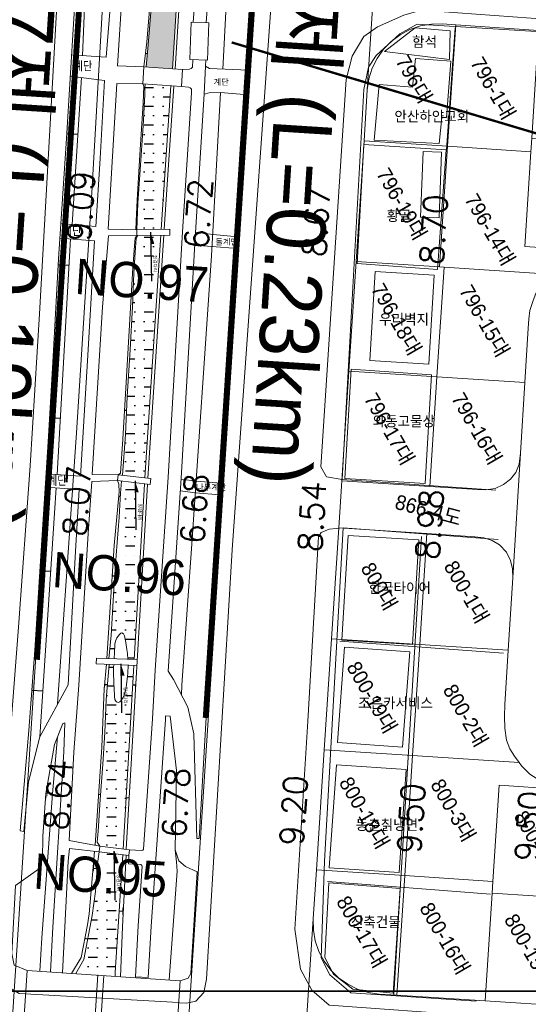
# Model space of a CAD drawing. Header units: metres. Extents: x 183400 to 184400, y 422200 to 427800.
# Tile 187 of 221: x 183821 to 183907, y 426998 to 427165. Entities that reach past the tile are written whole.
import ezdxf
from ezdxf.enums import TextEntityAlignment as Align

# ---------------------------------------------------------------- set-up
doc = ezdxf.new("R2010")
doc.units = ezdxf.units.M
doc.linetypes.add('DASHED2', pattern=[9.525, 6.35, -3.175])
for name, color, linetype in [('9131', 130, 'Continuous'), ('NR', 7, 'Continuous'), ('num', 7, 'Continuous'), ('구조물명칭_작업', 5, 'Continuous'), ('보축구간', 10, 'DASHED2'), ('일람표', 7, 'Continuous'), ('하천', 140, 'Continuous'), ('횡단타점', 11, 'Continuous')]:
    doc.layers.add(name, color=color, linetype=linetype)
for name, color, linetype, lineweight in [('지번', 252, 'Continuous', 5), ('지적', 252, 'Continuous', 5), ('현황도', 7, 'Continuous', 5)]:
    doc.layers.add(name, color=color, linetype=linetype, lineweight=lineweight)
doc.styles.add('GHS', font='ROMANS', dxfattribs={"bigfont": 'GHS'})
doc.styles.add('gwang', font='romans.shx', dxfattribs={"bigfont": ' WHGTXT.SHX'})
doc.styles.get("Standard").update_dxf_attribs({"font": 'romans.shx', "bigfont": 'ghs.shx'})
doc.styles.add('UPM', font='Gulim.ttf')
doc.styles.add('돋움', font='Dotum.ttf')

msp = doc.modelspace()

# ---------------------------------------------------------------- hatches: boundary and pattern name
at = {"layer": '9131'}
for points in [[(183843.12, 427126.84), (183843.72, 427126.85), (183843.09, 427128.84)], [(183840.49, 427084.64), (183841.09, 427084.65), (183840.46, 427086.64)], [(183838.08, 427053.56), (183838.68, 427053.57), (183838.04, 427055.56)], [(183836.91, 427021.74), (183837.51, 427021.75), (183836.88, 427023.74)]]:
    msp.add_hatch(color=256, dxfattribs=at).paths.add_polyline_path(points)
at = {"layer": '하천'}
h = msp.add_hatch(dxfattribs=at)
h.set_pattern_fill('MUDST', color=256, scale=0.25, style=0)
h.paths.add_polyline_path([(183861.34, 427334.55), (183862.17, 427336.49), (183863.14, 427337.85), (183866.32, 427341.74), (183870.08, 427346.13), (183859.5, 427346.77), (183856.06, 427341.61), (183854.46, 427338.96), (183853.22, 427338.13), (183852.58, 427338.24), (183850.44, 427331.82), (183851.23, 427330.16), (183852.03, 427326.91), (183852.53, 427324.62), (183852.66, 427319.29), (183852.22, 427306.46), (183851.78, 427299.34), (183851.48, 427295.61), (183855.62, 427295.66), (183857.57, 427322.23), (183858.55, 427325.46), (183859.06, 427326.81), (183860.59, 427327.06)])
h.paths.add_polyline_path([(183855.56, 427294.66), (183851.42, 427294.61), (183851.2, 427294.02), (183850.96, 427291.91), (183850.74, 427286.34), (183850.35, 427280.18), (183850.06, 427274), (183849.6, 427267.32), (183849.3, 427262.8), (183849.11, 427261.46), (183853.42, 427261.27)])
h.paths.add_polyline_path([(183852.64, 427249.46), (183853.2, 427258.3), (183849.05, 427258.48), (183848.95, 427256.27), (183848.72, 427252.36), (183848.45, 427244.89), (183848.11, 427237.9), (183847.73, 427230.09), (183847.34, 427220.83), (183847.05, 427215.36), (183846.6, 427208.08), (183845.98, 427200.29), (183845.88, 427199.28), (183849.45, 427199.24), (183849.51, 427200.09), (183851.42, 427231.34)])
h.paths.add_polyline_path([(183849.39, 427198.24), (183845.77, 427198.28), (183845.69, 427197.34), (183845.32, 427192.74), (183844.86, 427185.63), (183844.44, 427180.29), (183843.83, 427178.25), (183842.69, 427177.67), (183839.74, 427177.61), (183839.5, 427177.61), (183839.42, 427176.71), (183842.34, 427176.45), (183843.8, 427175.61), (183843.54, 427171.76), (183843.25, 427167.56), (183842.7, 427160.66), (183842.37, 427156.9), (183846.79, 427156.59)])
h = msp.add_hatch(dxfattribs=at)
h.set_pattern_fill('MUDST', color=256, scale=0.25, style=0)
h.paths.add_polyline_path([(183846.55, 427153.69), (183842.17, 427153.97), (183842.14, 427153.18), (183842.1, 427152.15), (183841.83, 427146.88), (183841.35, 427139.43), (183840.94, 427133.75), (183840.73, 427129.33), (183840.73, 427129.26), (183844.91, 427129.32), (183845.64, 427140.29)])
h.paths.add_polyline_path([(183844.85, 427128.32), (183840.91, 427128.26), (183840.62, 427127.79), (183840.5, 427125.4), (183840.27, 427121.88), (183840.03, 427116.22), (183839.6, 427108.85), (183839.1, 427100.95), (183838.82, 427094.51), (183838.32, 427087.57), (183842.13, 427087.13)])
edge = h.paths.add_edge_path()
edge.add_line((183842.06, 427086.13), (183838.16, 427086.58))
edge.add_line((183838.16, 427086.58), (183838, 427084.52))
edge.add_line((183838, 427084.52), (183837.74, 427080.47))
edge.add_line((183837.74, 427080.47), (183837.25, 427074.03))
edge.add_line((183837.25, 427074.03), (183836.88, 427068.25))
edge.add_line((183836.88, 427068.25), (183836.39, 427060.34))
edge.add_line((183836.39, 427060.34), (183836.01, 427056.45))
edge.add_line((183836.01, 427056.45), (183836.89, 427056.42))
edge.add_spline(control_points=[(183836.89, 427056.42), (183836.93, 427056.91), (183837.03, 427058.1), (183836.96, 427059.62), (183838.51, 427061.44), (183839, 427058.58), (183839.19, 427057.14), (183839.24, 427056.32)], knot_values=[6.920551, 6.920551, 6.920551, 6.920551, 8.400164, 10.496323, 11.724357, 13.477378, 16.197516, 16.197516, 16.197516, 16.197516], degree=3, periodic=0)
edge.add_line((183839.24, 427056.32), (183840.33, 427056.28))
edge.add_line((183840.33, 427056.28), (183842.06, 427086.13))
edge = h.paths.add_edge_path()
edge.add_line((183840.27, 427055.28), (183839.27, 427055.32))
edge.add_spline(control_points=[(183839.27, 427055.32), (183839.27, 427055.17), (183839.25, 427053.85), (183839.02, 427051.64), (183838.52, 427049.74), (183837.62, 427048.78), (183837.18, 427049.24), (183837.04, 427049.45), (183837.01, 427049.5), (183836.93, 427050.81), (183836.82, 427052.78), (183836.8, 427054.76), (183836.83, 427055.42)], knot_values=[17.316098, 17.316098, 17.316098, 17.316098, 17.833913, 21.656136, 23.409157, 24.147223, 24.766111, 24.919907, 24.919907, 24.919907, 28.866445, 30.847668, 30.847668, 30.847668, 30.847668], degree=3, periodic=0)
edge.add_line((183836.83, 427055.42), (183836.05, 427055.45))
edge.add_line((183836.05, 427055.45), (183835.57, 427049.49))
edge.add_line((183835.57, 427049.49), (183835.3, 427043.89))
edge.add_line((183835.3, 427043.89), (183835, 427038.51))
edge.add_line((183835, 427038.51), (183834.54, 427032.51))
edge.add_line((183834.54, 427032.51), (183834.19, 427027.12))
edge.add_line((183834.19, 427027.12), (183834.05, 427025.26))
edge.add_line((183834.05, 427025.26), (183834.48, 427024.61))
edge.add_line((183834.48, 427024.61), (183838.46, 427024.13))
edge.add_line((183838.46, 427024.13), (183840.27, 427055.28))
h.paths.add_polyline_path([(183838.39, 427023.13), (183834.36, 427023.62), (183834.09, 427021.66), (183833.72, 427016.88), (183833.18, 427012.85), (183831.78, 427005.38), (183830.4, 427002.95), (183837.07, 427002.5), (183837.09, 427003.17)])
h.paths.add_polyline_path([(183843.41, 427125.05), (183843.41, 427121.97), (183844.3, 427121.97), (183844.3, 427125.05)], flags=24)
h.paths.add_polyline_path([(183840.78, 427082.85), (183840.78, 427079.77), (183841.68, 427079.77), (183841.68, 427082.85)], flags=24)
h.paths.add_polyline_path([(183838.37, 427051.77), (183838.37, 427048.69), (183839.26, 427048.69), (183839.26, 427051.77)], flags=25)
h.paths.add_polyline_path([(183837.2, 427019.95), (183837.2, 427016.87), (183838.1, 427016.87), (183838.1, 427019.95)], flags=24)

# ---------------------------------------------------------------- linework, layer by layer
at = {"layer": '9131'}
for p, q in [((183843.09, 427128.84), (183843.22, 427120.54)), ((183840.46, 427086.64), (183840.6, 427078.33)), ((183838.04, 427055.56), (183838.18, 427047.25)), ((183836.88, 427023.74), (183837.02, 427015.43)), ((183836.88, 427023.74), (183837.51, 427021.75)), ((183837.51, 427021.75), (183836.91, 427021.74))]:
    msp.add_line(p, q, dxfattribs=at)
at = {"layer": 'NR'}
for p, q in [((183842.56, 427159.15), (183842.24, 427159.19)), ((183842.02, 427150.55), (183841.81, 427150.56)), ((183830.76, 427145.4), (183828.85, 427145.52)), ((183841.19, 427137.15), (183840.97, 427137.16)), ((183829.26, 427123.17), (183827.44, 427123.27)), ((183840.33, 427122.77), (183840.09, 427122.79)), ((183838.99, 427098.57), (183838.69, 427098.59)), ((183827.76, 427097.2), (183825.96, 427097.3)), ((183837.97, 427083.95), (183837.67, 427083.98)), ((183826.11, 427071.25), (183824.31, 427071.37)), ((183837.02, 427070.41), (183836.59, 427070.44)), ((183841.13, 427070.13), (183841.63, 427070.1)), ((183835.77, 427051.96), (183835.3, 427052)), ((183840.08, 427051.99), (183840.58, 427051.96)), ((183824.78, 427050.9), (183822.94, 427051.03)), ((183826.43, 427033.51), (183825.35, 427033.59)), ((183834.6, 427033.32), (183834.27, 427033.34)), ((183838.97, 427032.84), (183839.47, 427032.81)), ((183834.02, 427020.75), (183833.35, 427020.81)), ((183837.77, 427013.61), (183838.44, 427013.57)), ((183832.42, 427008.81), (183831.93, 427008.9))]:
    msp.add_line(p, q, dxfattribs=at)
for points in [[(183842.19, 427158.77), (183842.3, 427159.6), (183842.21, 427158.77), (183842.32, 427159.6)], [(183842.23, 427158.86), (183842.31, 427159.51), (183842.25, 427158.86), (183842.33, 427159.5)], [(183842.26, 427158.96), (183842.32, 427159.41), (183842.28, 427158.95), (183842.34, 427159.4)], [(183841.79, 427150.28), (183841.82, 427150.84), (183841.8, 427150.28), (183841.84, 427150.84)], [(183841.81, 427150.34), (183841.83, 427150.77), (183841.82, 427150.34), (183841.85, 427150.77)], [(183841.83, 427150.41), (183841.85, 427150.71), (183841.84, 427150.41), (183841.86, 427150.71)], [(183828.72, 427143.57), (183828.97, 427147.47), (183828.83, 427143.57), (183829.07, 427147.46)], [(183828.85, 427144.02), (183829.05, 427147.01), (183828.96, 427144.01), (183829.15, 427147)], [(183828.99, 427144.46), (183829.12, 427146.56), (183829.09, 427144.45), (183829.23, 427146.55)], [(183840.95, 427136.88), (183840.99, 427137.44), (183840.97, 427136.88), (183841, 427137.44)], [(183840.97, 427136.94), (183841, 427137.38), (183840.99, 427136.94), (183841.01, 427137.37)], [(183840.99, 427137.01), (183841.01, 427137.31), (183841.01, 427137.01), (183841.03, 427137.31)], [(183827.33, 427121.33), (183827.55, 427125.22), (183827.43, 427121.32), (183827.65, 427125.21)], [(183827.46, 427121.77), (183827.62, 427124.77), (183827.56, 427121.76), (183827.73, 427124.76)], [(183827.59, 427122.21), (183827.7, 427124.31), (183827.69, 427122.21), (183827.81, 427124.3)], [(183840.07, 427122.49), (183840.12, 427123.09), (183840.09, 427122.49), (183840.13, 427123.09)], [(183840.09, 427122.56), (183840.13, 427123.02), (183840.11, 427122.56), (183840.14, 427123.02)], [(183840.11, 427122.63), (183840.14, 427122.95), (183840.13, 427122.63), (183840.15, 427122.95)], [(183825.85, 427095.36), (183826.08, 427099.25), (183825.96, 427095.35), (183826.18, 427099.24)], [(183825.98, 427095.8), (183826.15, 427098.79), (183826.09, 427095.79), (183826.26, 427098.79)], [(183826.12, 427096.24), (183826.23, 427098.34), (183826.22, 427096.24), (183826.34, 427098.33)], [(183838.66, 427098.19), (183838.71, 427098.99), (183838.68, 427098.19), (183838.73, 427098.99)], [(183838.69, 427098.28), (183838.72, 427098.9), (183838.71, 427098.28), (183838.75, 427098.9)], [(183838.72, 427098.37), (183838.74, 427098.8), (183838.74, 427098.37), (183838.76, 427098.8)], [(183837.64, 427083.59), (183837.7, 427084.37), (183837.66, 427083.59), (183837.73, 427084.36)], [(183837.66, 427083.68), (183837.72, 427084.28), (183837.69, 427083.68), (183837.74, 427084.27)], [(183837.69, 427083.77), (183837.73, 427084.18), (183837.71, 427083.77), (183837.75, 427084.18)], [(183824.18, 427069.42), (183824.43, 427073.31), (183824.29, 427069.41), (183824.54, 427073.31)], [(183824.32, 427069.86), (183824.51, 427072.86), (183824.42, 427069.86), (183824.61, 427072.85)], [(183824.45, 427070.31), (183824.58, 427072.4), (183824.55, 427070.3), (183824.69, 427072.39)], [(183836.56, 427069.89), (183836.63, 427070.98), (183836.59, 427069.89), (183836.66, 427070.98)], [(183836.6, 427070.01), (183836.65, 427070.86), (183836.63, 427070.01), (183836.68, 427070.85)], [(183836.63, 427070.14), (183836.67, 427070.73), (183836.66, 427070.14), (183836.7, 427070.73)], [(183841.58, 427070.45), (183841.54, 427069.75), (183841.55, 427070.45), (183841.51, 427069.76)], [(183841.62, 427070.6), (183841.57, 427069.6), (183841.59, 427070.6), (183841.53, 427069.6)], [(183841.67, 427070.75), (183841.59, 427069.45), (183841.63, 427070.75), (183841.56, 427069.45)], [(183822.79, 427049.09), (183823.08, 427052.98), (183822.9, 427049.08), (183823.18, 427052.97)], [(183822.93, 427049.53), (183823.15, 427052.52), (183823.04, 427049.52), (183823.26, 427052.51)], [(183823.07, 427049.97), (183823.22, 427052.07), (183823.17, 427049.96), (183823.33, 427052.06)], [(183835.25, 427051.39), (183835.36, 427052.6), (183835.28, 427051.39), (183835.39, 427052.6)], [(183835.3, 427051.53), (183835.38, 427052.46), (183835.33, 427051.53), (183835.41, 427052.46)], [(183835.34, 427051.67), (183835.4, 427052.32), (183835.37, 427051.66), (183835.43, 427052.31)], [(183840.53, 427052.32), (183840.49, 427051.62), (183840.49, 427052.32), (183840.45, 427051.62)], [(183840.57, 427052.46), (183840.51, 427051.46), (183840.54, 427052.46), (183840.48, 427051.47)], [(183840.62, 427052.61), (183840.54, 427051.31), (183840.58, 427052.61), (183840.5, 427051.31)], [(183825.24, 427032.18), (183825.45, 427035), (183825.32, 427032.18), (183825.52, 427034.99)], [(183825.34, 427032.5), (183825.5, 427034.67), (183825.42, 427032.49), (183825.58, 427034.66)], [(183825.44, 427032.82), (183825.55, 427034.33), (183825.52, 427032.81), (183825.63, 427034.33)], [(183834.24, 427032.91), (183834.29, 427033.78), (183834.26, 427032.91), (183834.32, 427033.78)], [(183834.27, 427033.01), (183834.31, 427033.68), (183834.29, 427033.01), (183834.33, 427033.68)], [(183834.3, 427033.11), (183834.33, 427033.58), (183834.32, 427033.1), (183834.35, 427033.57)], [(183839.42, 427033.16), (183839.38, 427032.47), (183839.38, 427033.17), (183839.34, 427032.47)], [(183839.46, 427033.31), (183839.4, 427032.31), (183839.43, 427033.31), (183839.37, 427032.32)], [(183839.5, 427033.46), (183839.43, 427032.16), (183839.47, 427033.46), (183839.39, 427032.16)], [(183833.27, 427019.94), (183833.42, 427021.69), (183833.32, 427019.93), (183833.47, 427021.68)], [(183833.34, 427020.13), (183833.45, 427021.48), (183833.38, 427020.13), (183833.5, 427021.48)], [(183833.4, 427020.33), (183833.48, 427021.28), (183833.45, 427020.33), (183833.53, 427021.27)], [(183838.37, 427014.04), (183838.32, 427013.12), (183838.32, 427014.05), (183838.27, 427013.12)], [(183838.42, 427014.24), (183838.36, 427012.91), (183838.38, 427014.24), (183838.31, 427012.92)], [(183838.48, 427014.44), (183838.39, 427012.71), (183838.43, 427014.44), (183838.35, 427012.71)], [(183831.81, 427008.27), (183832.06, 427009.53), (183831.84, 427008.26), (183832.09, 427009.53)], [(183831.87, 427008.41), (183832.06, 427009.38), (183831.91, 427008.4), (183832.1, 427009.37)], [(183831.94, 427008.55), (183832.07, 427009.23), (183831.97, 427008.54), (183832.1, 427009.22)]]:
    msp.add_solid(points, dxfattribs=at)
at = {"layer": '구조물명칭_작업', "ltscale": 20, "const_width": 0.4}
msp.add_lwpolyline([(183964.61, 427128.87), (183856.86, 427161.06)], dxfattribs=at)
at = {"layer": '보축구간', "const_width": 1}
for points in [[(183852.45, 427046.37), (183867.27, 427274.89)], [(183823.79, 427056.24), (183835.76, 427240.86)]]:
    msp.add_lwpolyline(points, dxfattribs=at)
at = {"layer": '일람표'}
for points in [[(183600, 427000), (184200, 427000), (184200, 427400), (183600, 427400)], [(183500, 426600), (184100, 426600), (184100, 427000), (183500, 427000)]]:
    msp.add_lwpolyline(points, close=True, dxfattribs=at)
at = {"layer": '지적', "linetype": 'Continuous'}
for points in [[(183784.08, 426445.98), (183841.5, 427333.41), (183842.07, 427336.29), (183842.68, 427338.89), (183843.64, 427341.91), (183844.5, 427344.25), (183845.93, 427347.19), (183856.03, 427362), (183934.99, 427445.17), (183931.19, 427445.49), (183920.44, 427446.4), (183909.46, 427447.32)], [(183934.99, 427445.17), (183856.03, 427362), (183845.93, 427347.19), (183844.5, 427344.25), (183843.64, 427341.91), (183842.68, 427338.89), (183842.07, 427336.29), (183841.5, 427333.41), (183784.08, 426445.98)], [(183812.34, 426425.2), (183870.97, 427323.92), (183871.44, 427326.93), (183872.34, 427330.3), (183873.74, 427333.8), (183875.98, 427337.47), (183877.7, 427340), (183880.02, 427342.94), (183895.43, 427359.44), (183971.95, 427442.05), (183945.64, 427444.27), (183942.11, 427444.57), (183936.32, 427445.06), (183934.99, 427445.17)], [(183971.95, 427442.05), (183895.43, 427359.44), (183880.02, 427342.94), (183877.7, 427340), (183875.98, 427337.47), (183873.74, 427333.8), (183872.34, 427330.3), (183871.44, 427326.93), (183870.97, 427323.92), (183812.34, 426425.2)], [(183868.16, 426973.32), (183870.7, 427012.24), (183871.25, 427020.59), (183872.58, 427040.93), (183873.8, 427059.78), (183875.03, 427078.63), (183875.55, 427086.62), (183876.76, 427105.24), (183877.98, 427123.86), (183879.32, 427144.36), (183879.88, 427153), (183882.41, 427191.89)], [(183882.41, 427191.89), (183879.88, 427153), (183880.14, 427154.86), (183880.7, 427156.66), (183881.54, 427158.35), (183882.62, 427159.89), (183883.94, 427161.24), (183885.45, 427162.37), (183887.11, 427163.25), (183888.9, 427163.85), (183890.75, 427164.17), (183892.64, 427164.19), (183894.9, 427164.04), (183908.95, 427163.11)], [(183892.64, 427164.19), (183890.75, 427164.17), (183888.9, 427163.85), (183887.11, 427163.25), (183885.45, 427162.37), (183883.94, 427161.24), (183882.62, 427159.89), (183881.54, 427158.35), (183880.7, 427156.66), (183880.14, 427154.86), (183879.88, 427153), (183879.32, 427144.36), (183893.51, 427143.43), (183894.9, 427164.04), (183892.64, 427164.19)], [(183894.9, 427164.04), (183893.51, 427143.43), (183907.64, 427142.51), (183907.78, 427144.78), (183908.95, 427163.11), (183894.9, 427164.04)], [(183879.32, 427144.36), (183877.98, 427123.86), (183892.13, 427122.95), (183893.51, 427143.43), (183879.32, 427144.36)], [(183893.51, 427143.43), (183892.13, 427122.95), (183892.9, 427122.9), (183910.82, 427121.74), (183911.67, 427122.7), (183913.4, 427123.8), (183915.24, 427124.68), (183916.71, 427125.03), (183916.76, 427125.75), (183906.61, 427126.42), (183907.64, 427142.51), (183893.51, 427143.43)], [(183907.78, 427144.78), (183907.64, 427142.51), (183906.61, 427126.42), (183916.76, 427125.75), (183916.71, 427125.03), (183917.2, 427125.15), (183919.83, 427125.48), (183920.75, 427125.45), (183921.93, 427143.85), (183907.78, 427144.78)], [(183877.98, 427123.86), (183876.76, 427105.24), (183891.7, 427104.28), (183892.9, 427122.9), (183892.13, 427122.95), (183877.98, 427123.86)], [(183892.9, 427122.9), (183891.7, 427104.28), (183906.63, 427103.32), (183907.2, 427112.54), (183907.3, 427114.06), (183907.48, 427115.56), (183908.01, 427117.25), (183908.48, 427118.42), (183909.22, 427119.66), (183910.35, 427121.22), (183910.82, 427121.74), (183892.9, 427122.9)], [(183907.3, 427114.06), (183907.2, 427112.54), (183906.63, 427103.32), (183905.88, 427091.32), (183904.57, 427070.17), (183903.8, 427057.85), (183903.23, 427048.63), (183903.14, 427046.62), (183903.2, 427044.61), (183903.53, 427042.62), (183904.08, 427041.13), (183904.86, 427039.87), (183905.64, 427038.8), (183906.04, 427038.24), (183907.48, 427036.8)], [(183876.76, 427105.24), (183875.55, 427086.62), (183890.51, 427085.66), (183891.7, 427104.28), (183876.76, 427105.24)], [(183891.7, 427104.28), (183890.51, 427085.66), (183898.59, 427085.13), (183900, 427085.12), (183901.56, 427085.34), (183903, 427086), (183904.17, 427086.9), (183905.1, 427088.06), (183905.67, 427089.43), (183905.88, 427091.32), (183906.63, 427103.32), (183891.7, 427104.28)], [(183905.88, 427091.32), (183905.67, 427089.43), (183905.1, 427088.06), (183904.17, 427086.9), (183903, 427086), (183901.56, 427085.34), (183900, 427085.12), (183898.59, 427085.13), (183890.51, 427085.66), (183875.55, 427086.62), (183875.03, 427078.63), (183890, 427077.67), (183898.11, 427077.14), (183899.65, 427076.93), (183901.05, 427076.52), (183902.34, 427075.76), (183903.52, 427074.52), (183904.17, 427073.1), (183904.52, 427071.7), (183904.57, 427070.17), (183905.88, 427091.32)], [(183875.03, 427078.63), (183873.8, 427059.78), (183888.78, 427058.82), (183890, 427077.67), (183875.03, 427078.63)], [(183890, 427077.67), (183888.78, 427058.82), (183903.8, 427057.85), (183904.57, 427070.17), (183904.52, 427071.7), (183904.17, 427073.1), (183903.52, 427074.52), (183902.34, 427075.76), (183901.05, 427076.52), (183899.65, 427076.93), (183898.11, 427077.14), (183890, 427077.67)], [(183873.8, 427059.78), (183872.58, 427040.93), (183887.55, 427039.97), (183888.78, 427058.82), (183873.8, 427059.78)], [(183888.78, 427058.82), (183887.55, 427039.97), (183905.64, 427038.8), (183904.86, 427039.87), (183904.08, 427041.13), (183903.53, 427042.62), (183903.2, 427044.61), (183903.14, 427046.62), (183903.23, 427048.63), (183903.8, 427057.85), (183888.78, 427058.82)], [(183872.58, 427040.93), (183871.25, 427020.59), (183886.23, 427019.6), (183887.55, 427039.97), (183872.58, 427040.93)], [(183887.55, 427039.97), (183886.23, 427019.6), (183901.21, 427018.6), (183902.28, 427034.94), (183912.17, 427034.3), (183912.18, 427034.52), (183911, 427034.82), (183909.18, 427035.73), (183907.48, 427036.8), (183906.04, 427038.24), (183905.64, 427038.8), (183887.55, 427039.97)], [(183902.28, 427034.94), (183901.21, 427018.6), (183901.08, 427016.63), (183914.97, 427015.73), (183916.16, 427034.04), (183914.98, 427034.13), (183912.97, 427034.32), (183912.18, 427034.52), (183912.17, 427034.3), (183902.28, 427034.94)], [(183871.25, 427020.59), (183870.7, 427012.24), (183870.73, 427010.36), (183871.05, 427008.5), (183871.66, 427006.72), (183872.53, 427005.05), (183873.66, 427003.54), (183875.01, 427002.23), (183876.55, 427001.14), (183878.24, 427000.31), (183880.04, 426999.75), (183881.9, 426999.48), (183884.91, 426999.29), (183886.23, 427019.6), (183871.25, 427020.59)], [(183886.23, 427019.6), (183884.91, 426999.29), (183899.89, 426998.32), (183901.08, 427016.63), (183901.21, 427018.6), (183886.23, 427019.6)], [(183901.08, 427016.63), (183899.89, 426998.32), (183913.77, 426997.41), (183914.97, 427015.73), (183901.08, 427016.63)], [(183870.7, 427012.24), (183868.16, 426973.32), (183868.43, 426975.18), (183868.99, 426976.98), (183869.82, 426978.67), (183870.91, 426980.21), (183872.22, 426981.56), (183873.73, 426982.69), (183875.4, 426983.56), (183877.18, 426984.17), (183879.04, 426984.49), (183880.92, 426984.52), (183883.1, 426984.38), (183897.25, 426983.46), (183911.41, 426982.53), (183925.57, 426981.61), (183939.73, 426980.69), (183953.89, 426979.76), (183968.04, 426978.84), (183982.19, 426977.92), (183990.18, 426977.4), (184004.33, 426976.48), (184018.49, 426975.55), (184024.37, 426975.17)], [(184024.37, 426990.2), (184019.46, 426990.52), (184005.3, 426991.45), (183991.14, 426992.37), (183983.16, 426992.89), (183969.29, 426993.79), (183955.41, 426994.7), (183941.53, 426995.6), (183927.65, 426996.51), (183913.77, 426997.41), (183899.89, 426998.32), (183884.91, 426999.29), (183881.9, 426999.48), (183880.04, 426999.75), (183878.24, 427000.31), (183876.55, 427001.14), (183875.01, 427002.23), (183873.66, 427003.54), (183872.53, 427005.05), (183871.66, 427006.72), (183871.05, 427008.5), (183870.73, 427010.36), (183870.7, 427012.24)]]:
    msp.add_lwpolyline(points, dxfattribs=at)
at = {"layer": '현황도'}
for p, q in [((183841.76, 427154), (183841.96, 427156.92)), ((183841.96, 427156.92), (183848.51, 427156.47)), ((183852.21, 427152.26), (183852.4, 427157)), ((183848.51, 427156.47), (183848.33, 427153.57)), ((183848.33, 427153.57), (183841.76, 427154)), ((183892.49, 427142.4), (183889.36, 427142.52)), ((183888.93, 427131.37), (183892.05, 427131.25)), ((183840.72, 427129.26), (183846.36, 427129.34)), ((183840.73, 427129.26), (183840.73, 427128.26)), ((183846.36, 427129.34), (183846.37, 427128.34)), ((183853.63, 427128.42), (183857.98, 427128.06)), ((183840.73, 427128.26), (183846.37, 427128.34)), ((183857.85, 427126.06), (183857.98, 427128.06)), ((183853.51, 427126.42), (183857.85, 427126.06)), ((183880.29, 427107.03), (183881.21, 427122.14)), ((183881.21, 427122.14), (183891.24, 427121.53)), ((183890.32, 427106.42), (183891.24, 427121.53)), ((183890.32, 427106.42), (183880.29, 427107.03)), ((183837.6, 427087.65), (183837.48, 427086.66)), ((183837.48, 427086.66), (183843.01, 427086.02)), ((183837.6, 427087.65), (183843.12, 427087.02)), ((183843.12, 427087.02), (183843.01, 427086.02)), ((183850.84, 427086.59), (183855, 427086.25)), ((183875.62, 427086.84), (183901.72, 427085.03)), ((183854.86, 427084.25), (183855, 427086.25)), ((183850.71, 427084.6), (183854.87, 427084.25)), ((183875.56, 427059.56), (183876.63, 427077.33)), ((183876.63, 427077.33), (183888.61, 427076.61)), ((183889.09, 427077.18), (183884.37, 426999.4)), ((183887.54, 427058.84), (183888.61, 427076.61)), ((183874.8, 427042.22), (183876.01, 427058.41)), ((183875.2, 427059.39), (183902.99, 427057.38)), ((183887.54, 427058.84), (183875.56, 427059.56)), ((183887.08, 427057.58), (183876.01, 427058.41)), ((183833.92, 427056.53), (183833.88, 427055.53)), ((183840.83, 427056.26), (183833.92, 427056.53)), ((183885.87, 427041.39), (183887.08, 427057.58)), ((183840.77, 427055.26), (183833.88, 427055.53)), ((183874.8, 427042.22), (183885.87, 427041.39)), ((183873.41, 427020.92), (183874.63, 427038.43)), ((183886.5, 427037.61), (183874.63, 427038.43)), ((183885.28, 427020.1), (183886.5, 427037.61)), ((183834.48, 427024.61), (183834.36, 427023.62)), ((183834.36, 427023.62), (183839.42, 427023.01)), ((183834.48, 427024.61), (183839.54, 427024)), ((183839.54, 427024), (183839.42, 427023.01)), ((183873.41, 427020.92), (183885.28, 427020.1)), ((183873.11, 427018.61), (183900.77, 427016.45)), ((183822.17, 427003.5), (183821.19, 426988.59)), ((183822.17, 427003.5), (183848.09, 427001.75)), ((183834.14, 427002.73), (183833.17, 426987.82)), ((183835.14, 427002.66), (183834.17, 426987.75)), ((183848.09, 427001.75), (183847.15, 426986.91))]:
    msp.add_line(p, q, dxfattribs=at)
for points in [[(183847.85, 426998.05), (183820.78, 426999.59), (183817.56, 427001.43), (183816.51, 427003.53), (183818.4, 427032.29), (183820.68, 427061.76), (183822.66, 427089.16), (183824.25, 427114.95), (183825.93, 427145.21), (183827.52, 427173.39), (183828.81, 427194.13), (183830.69, 427225.86), (183832.48, 427249.09), (183834.56, 427279.74), (183835.82, 427304.67), (183837.01, 427324.49), (183838.35, 427334.32), (183840.57, 427343.22), (183844.31, 427349.98), (183846.18, 427350.69), (183882.07, 427348.56)], [(183832.8, 427204.88), (183832.33, 427198.61), (183831.31, 427181.73), (183830.07, 427165.13), (183828.8, 427144.74), (183827.49, 427124.31), (183826.5, 427106.7), (183825.73, 427093.25), (183824.81, 427079.22), (183823.44, 427057.86), (183822.44, 427044.26), (183820.98, 427027.18), (183821.59, 427027.1), (183822.36, 427035.51), (183824.27, 427043.15), (183829.09, 427052.01)], [(183854.84, 427195.31), (183855.11, 427196.87), (183862.72, 427204.06), (183863.27, 427204.1), (183865.73, 427203.6), (183866.04, 427202.65), (183856.94, 427074.92), (183852.56, 427002.03), (183852.15, 426999.75), (183850.78, 426998.3), (183849.17, 426997.95), (183847.75, 426998.02)], [(183852.4, 427157), (183853.12, 427156.61), (183859.74, 427156.34), (183863.27, 427204.1)], [(183858.15, 427199.75), (183855.94, 427167.35), (183855.33, 427156.52)], [(183846.79, 427156.59), (183849.39, 427198.24)], [(183847.29, 427156.55), (183849.89, 427198.23)], [(183852.76, 427196.99), (183850.31, 427164.5)], [(183854.84, 427195.31), (183852.51, 427164.42)], [(183827.31, 427048.74), (183828.34, 427063.92), (183830.5, 427094.76), (183833.12, 427135.6), (183834.93, 427167.24), (183835.19, 427174.08), (183835.3, 427175.28)], [(183831.52, 427158.85), (183832.18, 427173.75), (183831.88, 427176.54)], [(183841.96, 427156.92), (183842.48, 427161.12), (183843.23, 427170.72), (183843.54, 427175.57), (183842.27, 427176.28), (183839.4, 427176.5)], [(183839.42, 427176.71), (183842.34, 427176.45), (183843.8, 427175.61), (183843.54, 427171.76), (183843.25, 427167.56), (183842.7, 427160.66), (183842.37, 427156.9)], [(183836.82, 427174.94), (183836.41, 427169.11), (183835.56, 427158.57), (183829.68, 427158.98)], [(183841.96, 427156.92), (183837.5, 427157.1), (183838.58, 427174.79)], [(183923.24, 427164.04), (183889.04, 427166.52), (183886.06, 427165.69), (183881.6, 427163.71), (183879.29, 427162.06), (183877.29, 427158.73), (183876.3, 427154.77), (183871.98, 427088.98), (183872.97, 427087.33), (183875.62, 427086.84), (183879.27, 427153.09), (183880.09, 427156.88), (183881.41, 427158.86), (183885.39, 427162.52), (183888.36, 427164.17), (183923.24, 427162.02)], [(183849.74, 427158.14), (183849.99, 427164.52)], [(183852.99, 427164.4), (183849.99, 427164.52)], [(183852.74, 427158.02), (183852.99, 427164.4)], [(183893.97, 427163.01), (183888.01, 427163.55), (183882.8, 427159.49), (183893.82, 427158.17), (183893.97, 427163.01)], [(183894.81, 427163.56), (183893.32, 427142.84)], [(183848.51, 427156.47), (183849.7, 427156.51), (183850, 427156.63), (183850.19, 427156.83)], [(183849.74, 427158.14), (183852.74, 427158.02)], [(183850.25, 427158.12), (183850.19, 427156.83)], [(183852.45, 427158.04), (183852.4, 427157)], [(183892.09, 427143.91), (183881.05, 427144.44), (183881.91, 427153.9), (183887.57, 427153.45), (183888.06, 427158.33), (183894.03, 427157.88), (183893.31, 427148.29), (183892.5, 427148.34), (183892.09, 427143.91)], [(183829.46, 427155.32), (183835.29, 427154.61), (183834.56, 427141.35), (183833.79, 427129.83), (183827.88, 427130.31)], [(183829.76, 427130.15), (183831.38, 427155.09)], [(183840.73, 427129.26), (183835.91, 427129.34), (183837.39, 427154.1), (183841.76, 427154)], [(183841.76, 427154), (183841.95, 427153.62), (183841.82, 427150.74), (183841.27, 427141.96), (183840.79, 427134.26), (183840.64, 427130.69), (183840.6, 427129.26)], [(183840.73, 427129.26), (183840.94, 427133.75), (183841.35, 427139.43), (183841.83, 427146.88), (183842.1, 427152.15), (183842.14, 427153.18), (183842.17, 427153.97)], [(183844.91, 427129.32), (183845.64, 427140.29), (183846.55, 427153.69)], [(183845.41, 427129.33), (183846.14, 427140.26), (183847.05, 427153.65)], [(183848.33, 427153.57), (183849.55, 427153.44), (183849.82, 427153.34), (183850.04, 427153.15)], [(183850.04, 427153.15), (183850.02, 427152.5), (183848.51, 427128.9), (183846.08, 427087.24), (183843.88, 427054.47), (183843.41, 427046.23), (183841.88, 427024.06)], [(183852.21, 427152.26), (183850.71, 427128.76), (183848.28, 427087.1), (183846.08, 427054.33)], [(183854.98, 427152.56), (183853.42, 427124.81), (183850.12, 427075.95), (183848.42, 427051.92), (183848.33, 427050.29)], [(183857.98, 427128.06), (183859.58, 427152.15), (183854.98, 427152.56), (183853.04, 427152.51), (183852.21, 427152.26)], [(183891.82, 427122.49), (183878.18, 427123.52), (183879.28, 427143.73), (183893.26, 427142.81), (183891.82, 427122.49)], [(183888.93, 427131.37), (183889.36, 427142.52)], [(183892.05, 427131.25), (183892.49, 427142.4)], [(183853.63, 427128.42), (183850.71, 427128.83)], [(183827.72, 427127.84), (183833.59, 427127.37), (183832.42, 427107.96), (183831.21, 427087.4), (183825.38, 427087.83)], [(183827.22, 427087.69), (183829.52, 427127.7)], [(183837.6, 427087.65), (183833.19, 427087.69), (183834.93, 427116.19), (183835.93, 427128.2), (183840.73, 427128.26)], [(183837.6, 427087.65), (183837.96, 427087.91), (183838.41, 427093.69), (183838.9, 427102.33), (183839.38, 427111.15), (183840.09, 427122.76), (183840.38, 427126.53), (183840.48, 427127.82), (183840.73, 427128.26)], [(183840.91, 427128.26), (183840.62, 427127.79), (183840.5, 427125.4), (183840.27, 427121.88), (183840.03, 427116.22), (183839.6, 427108.85), (183839.1, 427100.95), (183838.82, 427094.51), (183838.32, 427087.57)], [(183842.13, 427087.13), (183844.85, 427128.32)], [(183842.62, 427087.08), (183845.35, 427128.33)], [(183853.51, 427126.42), (183850.59, 427126.66)], [(183855, 427086.25), (183857.82, 427125.53), (183857.85, 427126.06)], [(183889.68, 427086.16), (183876.09, 427087.02), (183877.15, 427105.58), (183890.76, 427104.64), (183889.68, 427086.16)], [(183834.48, 427024.61), (183829.29, 427025.56), (183830.06, 427040.57), (183830.89, 427051.95), (183832.52, 427077.66), (183833.13, 427086.51), (183837.48, 427086.66)], [(183835.69, 427056.46), (183836.93, 427075.66), (183837.74, 427084.75), (183837.72, 427086.07), (183837.48, 427086.66)], [(183838.16, 427086.58), (183838, 427084.52), (183837.74, 427080.47), (183837.25, 427074.03), (183836.88, 427068.25), (183836.39, 427060.34), (183836.01, 427056.45)], [(183850.84, 427086.59), (183848.26, 427086.89)], [(183824.27, 427043.15), (183826.76, 427081.15), (183827.08, 427085.43)], [(183825.23, 427085.56), (183830.99, 427085.16), (183830.35, 427074.69), (183829.09, 427052.01)], [(183838.96, 427024.07), (183842.55, 427086), (183842.56, 427086.08)], [(183840.33, 427056.28), (183842.05, 427086.04), (183842.06, 427086.13)], [(183850.71, 427084.6), (183848.13, 427084.9)], [(183846.08, 427054.33), (183847, 427052.9), (183849.39, 427048.22), (183850.44, 427043.66), (183850.96, 427025.92), (183851.32, 427025.92), (183854.04, 427072.86), (183854.86, 427084.25)], [(183898.46, 426995.79), (183873.39, 426997.58), (183870.44, 427000.12), (183868.54, 427003.72), (183867.56, 427010.49), (183869.76, 427045.79), (183871.62, 427077.14), (183872.07, 427077.83), (183873.38, 427078.39), (183875.79, 427078.67), (183902.1, 427076.65)], [(183875.79, 427078.67), (183872.62, 427022.06), (183872.03, 427005.65), (183873.49, 427002.74), (183877.06, 426999.68), (183898.38, 426998.29)], [(183833.68, 427024.76), (183834.81, 427041.38), (183835.24, 427051.28), (183835.6, 427055.47)], [(183836.05, 427055.45), (183835.57, 427049.49), (183835.3, 427043.89), (183835, 427038.51), (183834.54, 427032.51), (183834.19, 427027.12), (183834.05, 427025.26), (183834.48, 427024.61)], [(183838.46, 427024.1), (183840.27, 427055.28)], [(183845.64, 427046.73), (183845.61, 427046.09), (183843.18, 427010.94), (183842.71, 427002.3)], [(183848.09, 427001.75), (183849.46, 427002.21), (183849.9, 427002.98), (183850.98, 427020.26), (183849.01, 427021.14), (183847.88, 427022.12), (183847.29, 427023.98), (183847.48, 427037.45), (183846.39, 427046.64), (183845.64, 427046.73)], [(183828.17, 427045.44), (183826.79, 427041.85), (183825.34, 427033.52), (183824.8, 427026.26), (183824.73, 427022.36), (183824.04, 427020.68), (183820.14, 427017.93), (183819.53, 427006.35), (183819.91, 427004.37), (183822.17, 427003.5)], [(183826.1, 427003.24), (183826.48, 427010.87), (183828.36, 427040.62), (183828.53, 427045.53), (183828.17, 427045.44)], [(183827.3, 427043.16), (183826.43, 427033.48), (183824.64, 427009.04), (183824.3, 427003.36)], [(183828.16, 427003.1), (183829.09, 427022.06), (183829.32, 427024.22), (183834.36, 427023.62)], [(183829.68, 427002.99), (183831.31, 427005.7), (183832.39, 427011.26), (183832.69, 427013.12), (183833.59, 427023.71)], [(183834.36, 427023.62), (183834.09, 427021.66), (183833.72, 427016.88), (183833.18, 427012.85), (183831.78, 427005.38), (183830.4, 427002.95)], [(183837.07, 427002.5), (183837.09, 427003.17), (183838.39, 427023.13)], [(183838.92, 427023.07), (183838.3, 427010.88), (183838.01, 427002.43)], [(183839.54, 427024), (183840.56, 427023.91), (183841.57, 427023.86), (183841.76, 427023.94), (183841.88, 427024.06)], [(183846.25, 427001.88), (183847.59, 427020.35), (183847.47, 427021.92), (183847.29, 427023.98)], [(183839.42, 427023.01), (183839.33, 427021.61), (183841.41, 427021.47), (183841.58, 427021.34), (183841.68, 427021.21)], [(183841.68, 427021.21), (183840.98, 427011.08), (183840.51, 427002.42)], [(183873.34, 427018.36), (183872.67, 427005.71), (183874.15, 427002.84), (183877.41, 427000.3), (183884.26, 426999.63), (183885.45, 427017.39), (183873.34, 427018.36)], [(183840.51, 427002.42), (183842.71, 427002.3)]]:
    msp.add_lwpolyline(points, dxfattribs=at)
for points, knots in [([(183836.89, 427056.42), (183836.93, 427056.91), (183837.03, 427058.1), (183836.96, 427059.62), (183838.51, 427061.44), (183839, 427058.58), (183839.19, 427057.14), (183839.24, 427056.32)], [6.920551, 6.920551, 6.920551, 6.920551, 8.400164, 10.496323, 11.724357, 13.477378, 16.197516, 16.197516, 16.197516, 16.197516]), ([(183839.27, 427055.32), (183839.27, 427055.17), (183839.25, 427053.85), (183839.02, 427051.64), (183838.52, 427049.74), (183837.62, 427048.78), (183837.18, 427049.24), (183837.04, 427049.45), (183837.01, 427049.5), (183836.93, 427050.81), (183836.82, 427052.78), (183836.8, 427054.76), (183836.83, 427055.42)], [17.316098, 17.316098, 17.316098, 17.316098, 17.833913, 21.656136, 23.409157, 24.147223, 24.766111, 24.919907, 24.919907, 24.919907, 28.866445, 30.847668, 30.847668, 30.847668, 30.847668])]:
    msp.add_open_spline(points, degree=3, knots=knots, dxfattribs=at)

# ---------------------------------------------------------------- texts
at = {"layer": 'num', "style": '돋움'}
for s, rotation, p in [('NO.97', 356.2173, (183830.1, 427118.38)), ('NO.96', 356.2173, (183826.26, 427068.59)), ('NO.95', 356.2294, (183823.08, 427017.41))]:
    msp.add_text(s, height=6, rotation=rotation, dxfattribs=at).set_placement(p)
at = {"layer": '보축구간', "style": '돋움'}
for s, p in [('화정 좌안 7제 (L=0.23km)', (183869.72, 427159.49)), ('화정 우안 7제 (L=0.19km)', (183820.85, 427151.68))]:
    msp.add_text(s, height=10, rotation=266.348, dxfattribs=at).set_placement(p, align=Align.MIDDLE_CENTER)
at = {"layer": '지번', "style": 'UPM'}
for s, rotation, p in [('796대', 300, (183887.81, 427154.81)), ('796-1대', 300, (183901.24, 427153.28)), ('796-19대', 300, (183885.74, 427133.65)), ('796-14대', 300, (183900.72, 427129.3)), ('796-18대', 300, (183884.84, 427114.06)), ('796-15대', 300, (183899.8, 427113.79)), ('796-17대', 300, (183883.63, 427095.44)), ('796-16대', 300, (183898.46, 427095.51)), ('866-4도', 345, (183890.26, 427081.66)), ('800-1대', 300, (183896.74, 427067.77)), ('800대', 300, (183881.9, 427068.72)), ('800-19대', 300, (183880.68, 427049.88)), ('800-2대', 300, (183896.58, 427046.8)), ('800-18대', 300, (183879.4, 427030.27)), ('800-3대', 300, (183894.47, 427030.71)), ('800-4대', 300, (183908.62, 427025.33)), ('800-17대', 300, (183878.94, 427010.06)), ('800-16대', 300, (183893.06, 427008.96)), ('800-15대', 300, (183907.43, 427007.02))]:
    msp.add_text(s, height=2.5, rotation=rotation, dxfattribs=at).set_placement(p, align=Align.MIDDLE_CENTER)
at = {"layer": '현황도', "style": 'GHS'}
for s, height, p in [('함석', 2, (183887.48, 427160.11)), ('계단', 1, (183853.79, 427153.74)), ('안산하얀교회', 2, (183884.48, 427147.44)), ('황골', 2, (183883.16, 427130.56)), ('돌계단', 1, (183854.08, 427126.6)), ('우리벽지', 2, (183881.89, 427112.99)), ('와동고물상', 2, (183880.8, 427095.69)), ('나무계단', 1, (183850.81, 427084.94)), ('한국타이어', 2, (183880.1, 427067.38)), ('조은카서비스', 2, (183878.31, 427047.83)), ('동춘칡냉면', 2, (183877.91, 427027.15)), ('신축건물', 2, (183877.08, 427010.65))]:
    msp.add_text(s, height=height, dxfattribs=at).set_placement(p)
at = {"layer": '현황도'}
for p in [(183830.02, 427156.16), (183828.2, 427128.17), (183825.67, 427085.79)]:
    msp.add_text('계단', height=1.5, dxfattribs=at).set_placement(p)
for p in [(183843.56, 427124.95), (183840.93, 427082.75), (183838.52, 427051.67), (183837.35, 427019.85)]:
    msp.add_text('징검다리', height=0.557, rotation=270, dxfattribs=at).set_placement(p)
at = {"layer": '횡단타점', "color": 171, "style": 'gwang'}
for s, rotation, p in [('9.09', 86.2173, (183833.27, 427133.14)), ('6.72', 86.2173, (183853.23, 427131.82)), ('8.67', 86.2173, (183873.19, 427130.5)), ('8.70', 86.2173, (183893.14, 427129.18)), ('8.07', 86.2173, (183832.58, 427083.07)), ('6.68', 86.2173, (183852.54, 427081.75)), ('8.54', 86.2173, (183872.5, 427080.43)), ('8.98', 86.2173, (183892.45, 427079.11)), ('8.64', 86.2294, (183829.46, 427033.17)), ('6.78', 86.2294, (183849.42, 427031.85)), ('9.20', 86.2294, (183869.37, 427030.54)), ('9.50', 86.2294, (183889.33, 427029.22)), ('9.50', 86.2294, (183909.29, 427027.91))]:
    msp.add_text(s, height=4, rotation=rotation, dxfattribs=at).set_placement(p, align=Align.CENTER)

doc.saveas('drawing.dxf')
